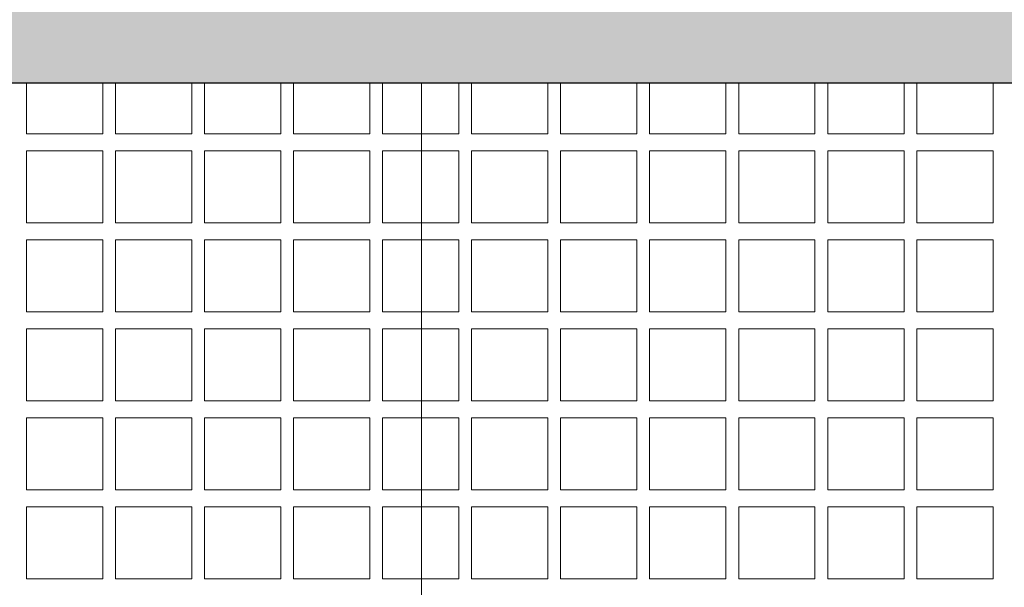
# Model space of a CAD drawing. Header units: metres. Extents: x -167 to 262, y -186 to 508.
# Tile 247 of 256: x 70.81 to 74.13, y 44.05 to 45.96. Entities that reach past the tile are written whole.
import ezdxf

# ---------------------------------------------------------------- set-up
doc = ezdxf.new("R2010")
doc.units = ezdxf.units.M
doc.header["$MEASUREMENT"] = 0
for name, color, linetype in [('60 Auffüllung', 7, 'Continuous'), ('60 Stellplätze', 7, 'Continuous'), ('94 Genehmigungsplanung Bemaßung', 7, 'Continuous')]:
    doc.layers.add(name, color=color, linetype=linetype)
doc.styles.add('ERSTELLTER_STIL_1', font='arial.ttf')
doc.dimstyles.new('ERSTELLTER_STIL__1', dxfattribs={"dimtxt": 0.25, "dimasz": 0.19, "dimexe": 0.18, "dimexo": 0.1, "dimgap": 0, "dimtad": 1, "dimtih": 1, "dimtoh": 1, "dimzin": 0, "dimdsep": 46, "dimtxsty": 'ERSTELLTER_STIL_1', "dimblk": 'ARROWHEAD_6', "dimblk1": 'ARROWHEAD_6', "dimblk2": 'ARROWHEAD_6', "dimcen": 0.09, "dimclrd": 7, "dimclre": 7, "dimclrt": 7, "dimazin": 0, "dimtfac": 1, "dimtdec": 4, "dimtmove": 0, "dimatfit": 3, "dimfxl": 1, "dimtolj": 1, "dimtzin": 0, "dimarcsym": 0})

# ---------------------------------------------------------------- blocks, each defined once
blk = doc.blocks.new('*X50', base_point=(27236.1321, 33357.279))
at = {"layer": '60 Auffüllung', "color": 253, "linetype": 'Continuous', "lineweight": 18, "true_color": 0xb4b4b4}
for p, q in [((70.8321, 45.7487), (70.8321, 45.579)), ((71.0891, 45.579), (71.0891, 45.7487)), ((71.1321, 45.7487), (71.1321, 45.579)), ((71.3891, 45.579), (71.3891, 45.7488)), ((71.4321, 45.7488), (71.4321, 45.579)), ((71.6891, 45.579), (71.6891, 45.7488)), ((71.7321, 45.7488), (71.7321, 45.579)), ((71.9891, 45.579), (71.9891, 45.7488)), ((72.0321, 45.7488), (72.0321, 45.579)), ((72.2891, 45.579), (72.2891, 45.7488)), ((72.3321, 45.7488), (72.3321, 45.579)), ((72.5891, 45.579), (72.5891, 45.7488)), ((72.6321, 45.7488), (72.6321, 45.579)), ((72.8891, 45.579), (72.8891, 45.7488)), ((72.9321, 45.7488), (72.9321, 45.579)), ((73.1891, 45.579), (73.1891, 45.7488)), ((73.2321, 45.7488), (73.2321, 45.579)), ((73.4891, 45.579), (73.4891, 45.7489)), ((73.5321, 45.7489), (73.5321, 45.579)), ((73.7891, 45.579), (73.7891, 45.7489)), ((73.8321, 45.7489), (73.8321, 45.579)), ((74.0891, 45.579), (74.0891, 45.7489)), ((70.8321, 45.579), (71.0891, 45.579)), ((71.1321, 45.579), (71.3891, 45.579)), ((71.4321, 45.579), (71.6891, 45.579)), ((71.7321, 45.579), (71.9891, 45.579)), ((72.0321, 45.579), (72.2891, 45.579)), ((72.3321, 45.579), (72.5891, 45.579)), ((72.6321, 45.579), (72.8891, 45.579)), ((72.9321, 45.579), (73.1891, 45.579)), ((73.2321, 45.579), (73.4891, 45.579)), ((73.5321, 45.579), (73.7891, 45.579)), ((73.8321, 45.579), (74.0891, 45.579)), ((71.0891, 45.5212), (70.8321, 45.5212)), ((70.8321, 45.5212), (70.8321, 45.279)), ((71.0891, 45.279), (71.0891, 45.5212)), ((71.3891, 45.5212), (71.1321, 45.5212)), ((71.1321, 45.5212), (71.1321, 45.279)), ((71.3891, 45.279), (71.3891, 45.5212)), ((71.6891, 45.5212), (71.4321, 45.5212)), ((71.4321, 45.5212), (71.4321, 45.279)), ((71.6891, 45.279), (71.6891, 45.5212)), ((71.9891, 45.5212), (71.7321, 45.5212)), ((71.7321, 45.5212), (71.7321, 45.279)), ((71.9891, 45.279), (71.9891, 45.5212)), ((72.2891, 45.5212), (72.0321, 45.5212)), ((72.0321, 45.5212), (72.0321, 45.279)), ((72.2891, 45.279), (72.2891, 45.5212)), ((72.5891, 45.5212), (72.3321, 45.5212)), ((72.3321, 45.5212), (72.3321, 45.279)), ((72.5891, 45.279), (72.5891, 45.5212)), ((72.8891, 45.5212), (72.6321, 45.5212)), ((72.6321, 45.5212), (72.6321, 45.279)), ((72.8891, 45.279), (72.8891, 45.5212)), ((73.1891, 45.5212), (72.9321, 45.5212)), ((72.9321, 45.5212), (72.9321, 45.279)), ((73.1891, 45.279), (73.1891, 45.5212)), ((73.4891, 45.5212), (73.2321, 45.5212)), ((73.2321, 45.5212), (73.2321, 45.279)), ((73.4891, 45.279), (73.4891, 45.5212)), ((73.7891, 45.5212), (73.5321, 45.5212)), ((73.5321, 45.5212), (73.5321, 45.279)), ((73.7891, 45.279), (73.7891, 45.5212)), ((74.0891, 45.5212), (73.8321, 45.5212)), ((73.8321, 45.5212), (73.8321, 45.279)), ((74.0891, 45.279), (74.0891, 45.5212)), ((70.8321, 45.279), (71.0891, 45.279)), ((71.1321, 45.279), (71.3891, 45.279)), ((71.4321, 45.279), (71.6891, 45.279)), ((71.7321, 45.279), (71.9891, 45.279)), ((72.0321, 45.279), (72.2891, 45.279)), ((72.3321, 45.279), (72.5891, 45.279)), ((72.6321, 45.279), (72.8891, 45.279)), ((72.9321, 45.279), (73.1891, 45.279)), ((73.2321, 45.279), (73.4891, 45.279)), ((73.5321, 45.279), (73.7891, 45.279)), ((73.8321, 45.279), (74.0891, 45.279)), ((71.0891, 45.2212), (70.8321, 45.2212)), ((70.8321, 45.2212), (70.8321, 44.979)), ((71.0891, 44.979), (71.0891, 45.2212)), ((71.3891, 45.2212), (71.1321, 45.2212)), ((71.1321, 45.2212), (71.1321, 44.979)), ((71.3891, 44.979), (71.3891, 45.2212)), ((71.6891, 45.2212), (71.4321, 45.2212)), ((71.4321, 45.2212), (71.4321, 44.979)), ((71.6891, 44.979), (71.6891, 45.2212)), ((71.9891, 45.2212), (71.7321, 45.2212)), ((71.7321, 45.2212), (71.7321, 44.979)), ((71.9891, 44.979), (71.9891, 45.2212)), ((72.2891, 45.2212), (72.0321, 45.2212)), ((72.0321, 45.2212), (72.0321, 44.979)), ((72.2891, 44.979), (72.2891, 45.2212)), ((72.5891, 45.2212), (72.3321, 45.2212)), ((72.3321, 45.2212), (72.3321, 44.979)), ((72.5891, 44.979), (72.5891, 45.2212)), ((72.8891, 45.2212), (72.6321, 45.2212)), ((72.6321, 45.2212), (72.6321, 44.979)), ((72.8891, 44.979), (72.8891, 45.2212)), ((73.1891, 45.2212), (72.9321, 45.2212)), ((72.9321, 45.2212), (72.9321, 44.979)), ((73.1891, 44.979), (73.1891, 45.2212)), ((73.4891, 45.2212), (73.2321, 45.2212)), ((73.2321, 45.2212), (73.2321, 44.979)), ((73.4891, 44.979), (73.4891, 45.2212)), ((73.7891, 45.2212), (73.5321, 45.2212)), ((73.5321, 45.2212), (73.5321, 44.979)), ((73.7891, 44.979), (73.7891, 45.2212)), ((74.0891, 45.2212), (73.8321, 45.2212)), ((73.8321, 45.2212), (73.8321, 44.979)), ((74.0891, 44.979), (74.0891, 45.2212)), ((70.8321, 44.979), (71.0891, 44.979)), ((71.1321, 44.979), (71.3891, 44.979)), ((71.4321, 44.979), (71.6891, 44.979)), ((71.7321, 44.979), (71.9891, 44.979)), ((72.0321, 44.979), (72.2891, 44.979)), ((72.3321, 44.979), (72.5891, 44.979)), ((72.6321, 44.979), (72.8891, 44.979)), ((72.9321, 44.979), (73.1891, 44.979)), ((73.2321, 44.979), (73.4891, 44.979)), ((73.5321, 44.979), (73.7891, 44.979)), ((73.8321, 44.979), (74.0891, 44.979)), ((71.0891, 44.9212), (70.8321, 44.9212)), ((70.8321, 44.9212), (70.8321, 44.679)), ((71.0891, 44.679), (71.0891, 44.9212)), ((71.3891, 44.9212), (71.1321, 44.9212)), ((71.1321, 44.9212), (71.1321, 44.679)), ((71.3891, 44.679), (71.3891, 44.9212)), ((71.6891, 44.9212), (71.4321, 44.9212)), ((71.4321, 44.9212), (71.4321, 44.679)), ((71.6891, 44.679), (71.6891, 44.9212)), ((71.9891, 44.9212), (71.7321, 44.9212)), ((71.7321, 44.9212), (71.7321, 44.679)), ((71.9891, 44.679), (71.9891, 44.9212)), ((72.2891, 44.9212), (72.0321, 44.9212)), ((72.0321, 44.9212), (72.0321, 44.679)), ((72.2891, 44.679), (72.2891, 44.9212)), ((72.5891, 44.9212), (72.3321, 44.9212)), ((72.3321, 44.9212), (72.3321, 44.679)), ((72.5891, 44.679), (72.5891, 44.9212)), ((72.8891, 44.9212), (72.6321, 44.9212)), ((72.6321, 44.9212), (72.6321, 44.679)), ((72.8891, 44.679), (72.8891, 44.9212)), ((73.1891, 44.9212), (72.9321, 44.9212)), ((72.9321, 44.9212), (72.9321, 44.679)), ((73.1891, 44.679), (73.1891, 44.9212)), ((73.4891, 44.9212), (73.2321, 44.9212)), ((73.2321, 44.9212), (73.2321, 44.679)), ((73.4891, 44.679), (73.4891, 44.9212)), ((73.7891, 44.9212), (73.5321, 44.9212)), ((73.5321, 44.9212), (73.5321, 44.679)), ((73.7891, 44.679), (73.7891, 44.9212)), ((74.0891, 44.9212), (73.8321, 44.9212)), ((73.8321, 44.9212), (73.8321, 44.679)), ((74.0891, 44.679), (74.0891, 44.9212)), ((70.8321, 44.679), (71.0891, 44.679)), ((71.1321, 44.679), (71.3891, 44.679)), ((71.4321, 44.679), (71.6891, 44.679)), ((71.7321, 44.679), (71.9891, 44.679)), ((72.0321, 44.679), (72.2891, 44.679)), ((72.3321, 44.679), (72.5891, 44.679)), ((72.6321, 44.679), (72.8891, 44.679)), ((72.9321, 44.679), (73.1891, 44.679)), ((73.2321, 44.679), (73.4891, 44.679)), ((73.5321, 44.679), (73.7891, 44.679)), ((73.8321, 44.679), (74.0891, 44.679)), ((71.0891, 44.6212), (70.8321, 44.6212)), ((70.8321, 44.6212), (70.8321, 44.379)), ((71.0891, 44.379), (71.0891, 44.6212)), ((71.3891, 44.6212), (71.1321, 44.6212)), ((71.1321, 44.6212), (71.1321, 44.379)), ((71.3891, 44.379), (71.3891, 44.6212)), ((71.6891, 44.6212), (71.4321, 44.6212)), ((71.4321, 44.6212), (71.4321, 44.379)), ((71.6891, 44.379), (71.6891, 44.6212)), ((71.9891, 44.6212), (71.7321, 44.6212)), ((71.7321, 44.6212), (71.7321, 44.379)), ((71.9891, 44.379), (71.9891, 44.6212)), ((72.2891, 44.6212), (72.0321, 44.6212)), ((72.0321, 44.6212), (72.0321, 44.379)), ((72.2891, 44.379), (72.2891, 44.6212)), ((72.5891, 44.6212), (72.3321, 44.6212)), ((72.3321, 44.6212), (72.3321, 44.379)), ((72.5891, 44.379), (72.5891, 44.6212)), ((72.8891, 44.6212), (72.6321, 44.6212)), ((72.6321, 44.6212), (72.6321, 44.379)), ((72.8891, 44.379), (72.8891, 44.6212)), ((73.1891, 44.6212), (72.9321, 44.6212)), ((72.9321, 44.6212), (72.9321, 44.379)), ((73.1891, 44.379), (73.1891, 44.6212)), ((73.4891, 44.6212), (73.2321, 44.6212)), ((73.2321, 44.6212), (73.2321, 44.379)), ((73.4891, 44.379), (73.4891, 44.6212)), ((73.7891, 44.6212), (73.5321, 44.6212)), ((73.5321, 44.6212), (73.5321, 44.379)), ((73.7891, 44.379), (73.7891, 44.6212)), ((74.0891, 44.6212), (73.8321, 44.6212)), ((73.8321, 44.6212), (73.8321, 44.379)), ((74.0891, 44.379), (74.0891, 44.6212)), ((70.8321, 44.379), (71.0891, 44.379)), ((71.1321, 44.379), (71.3891, 44.379)), ((71.4321, 44.379), (71.6891, 44.379)), ((71.7321, 44.379), (71.9891, 44.379)), ((72.0321, 44.379), (72.2891, 44.379)), ((72.3321, 44.379), (72.5891, 44.379)), ((72.6321, 44.379), (72.8891, 44.379)), ((72.9321, 44.379), (73.1891, 44.379)), ((73.2321, 44.379), (73.4891, 44.379)), ((73.5321, 44.379), (73.7891, 44.379)), ((73.8321, 44.379), (74.0891, 44.379)), ((71.0891, 44.3212), (70.8321, 44.3212)), ((70.8321, 44.3212), (70.8321, 44.079)), ((71.0891, 44.079), (71.0891, 44.3212)), ((71.3891, 44.3212), (71.1321, 44.3212)), ((71.1321, 44.3212), (71.1321, 44.079)), ((71.3891, 44.079), (71.3891, 44.3212)), ((71.6891, 44.3212), (71.4321, 44.3212)), ((71.4321, 44.3212), (71.4321, 44.079)), ((71.6891, 44.079), (71.6891, 44.3212)), ((71.9891, 44.3212), (71.7321, 44.3212)), ((71.7321, 44.3212), (71.7321, 44.079)), ((71.9891, 44.079), (71.9891, 44.3212)), ((72.2891, 44.3212), (72.0321, 44.3212)), ((72.0321, 44.3212), (72.0321, 44.079)), ((72.2891, 44.079), (72.2891, 44.3212)), ((72.5891, 44.3212), (72.3321, 44.3212)), ((72.3321, 44.3212), (72.3321, 44.079)), ((72.5891, 44.079), (72.5891, 44.3212)), ((72.8891, 44.3212), (72.6321, 44.3212)), ((72.6321, 44.3212), (72.6321, 44.079)), ((72.8891, 44.079), (72.8891, 44.3212)), ((73.1891, 44.3212), (72.9321, 44.3212)), ((72.9321, 44.3212), (72.9321, 44.079)), ((73.1891, 44.079), (73.1891, 44.3212)), ((73.4891, 44.3212), (73.2321, 44.3212)), ((73.2321, 44.3212), (73.2321, 44.079)), ((73.4891, 44.079), (73.4891, 44.3212)), ((73.7891, 44.3212), (73.5321, 44.3212)), ((73.5321, 44.3212), (73.5321, 44.079)), ((73.7891, 44.079), (73.7891, 44.3212)), ((74.0891, 44.3212), (73.8321, 44.3212)), ((73.8321, 44.3212), (73.8321, 44.079)), ((74.0891, 44.079), (74.0891, 44.3212)), ((70.8321, 44.079), (71.0891, 44.079)), ((71.1321, 44.079), (71.3891, 44.079)), ((71.4321, 44.079), (71.6891, 44.079)), ((71.7321, 44.079), (71.9891, 44.079)), ((72.0321, 44.079), (72.2891, 44.079)), ((72.3321, 44.079), (72.5891, 44.079)), ((72.6321, 44.079), (72.8891, 44.079)), ((72.9321, 44.079), (73.1891, 44.079)), ((73.2321, 44.079), (73.4891, 44.079)), ((73.5321, 44.079), (73.7891, 44.079)), ((73.8321, 44.079), (74.0891, 44.079))]:
    blk.add_line(p, q, dxfattribs=at)
blk = doc.blocks.new('*D454', base_point=(27236.1321, 33357.279))
at = {"layer": '94 Genehmigungsplanung Bemaßung', "color": 7, "linetype": 'Continuous', "lineweight": 13}
for p, q in [((66.6638, 46.9539), (66.6638, 47.3289)), ((72.1629, 46.9539), (72.1629, 47.3289)), ((66.7638, 47.2414), (66.5638, 47.0414)), ((72.2629, 47.2414), (72.0629, 47.0414)), ((66.6638, 47.1414), (72.1629, 47.1414))]:
    blk.add_line(p, q, dxfattribs=at)
at = {"layer": '94 Genehmigungsplanung Bemaßung', "color": 7, "lineweight": 13, "insert": (69.0797, 47.1914), "char_height": 0.25, "attachment_point": 7, "style": 'ERSTELLTER_STIL_1'}
blk.add_mtext('\\A1;{\\pql;\\fArial|b0|i0|c0|p0;\\W1.000000;5,50}', dxfattribs=at)
blk = doc.blocks.new('ARROWHEAD_6')
at = {"color": 0, "linetype": 'Continuous', "lineweight": 0}
for p, q in [((-0.5, -0.5), (0.5, 0.5)), ((0, 0), (-1, 0))]:
    blk.add_line(p, q, dxfattribs=at)
blk = doc.blocks.new('*D455', base_point=(27236.1321, 33357.279))
at = {"layer": '94 Genehmigungsplanung Bemaßung', "color": 7, "linetype": 'Continuous', "lineweight": 13}
for p, q in [((72.1629, 46.9539), (72.1629, 47.3289)), ((77.6624, 46.9539), (77.6624, 47.3289)), ((72.2629, 47.2414), (72.0629, 47.0414)), ((77.7624, 47.2414), (77.5624, 47.0414)), ((72.1629, 47.1414), (77.6624, 47.1414))]:
    blk.add_line(p, q, dxfattribs=at)
at = {"layer": '94 Genehmigungsplanung Bemaßung', "color": 7, "lineweight": 13, "insert": (74.579, 47.1914), "char_height": 0.25, "attachment_point": 7, "style": 'ERSTELLTER_STIL_1'}
blk.add_mtext('\\A1;{\\pql;\\fArial|b0|i0|c0|p0;\\W1.000000;5,50}', dxfattribs=at)

msp = doc.modelspace()

# ---------------------------------------------------------------- hatches: boundary and pattern name
at = {"layer": '60 Auffüllung', "linetype": 'Continuous', "lineweight": 18, "true_color": 0xefefef}
h = msp.add_hatch(dxfattribs=at)
h.set_pattern_fill('Erde_1_0001', style=0, pattern_type=2)
h.set_pattern_definition([(0, (27236.1321, 33357.27905), (0, 0.779422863), [0.04875, -0.40125]), (0, (27236.3571, 33357.66876), (0, 0.779422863), [0.04875, -0.40125]), (60, (27236.1321, 33357.27905), (-0.675, 0.389711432), [0.04875, -0.40125]), (60, (27236.5821, 33357.27905), (-0.675, 0.389711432), [0.04875, -0.40125]), (120, (27236.18084, 33357.27905), (0.675, 0.389711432), [0.04875, -0.40125]), (120, (27236.63084, 33357.27905), (0.675, 0.389711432), [0.04875, -0.40125]), (0, (27236.1321, 33357.35405), (0, 0.15), [0, -0.15, 0, -0.225]), (45, (27236.2071, 33357.35405), (-0.1060660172, 0.1060660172), [0, -0.1125, 0, -0.1875])])
h.paths.add_polyline_path([(2.3366, 24.8593), (2.3419, 13.496, 0.033836), (8.8613, 14.0911, 0.026308), (13.8582, 15.1616, -0.024635), (17.3411, 16.2775), (17.3411, 24.6258), (15.3411, 24.6258), (15.3411, 30.4887), (17.3411, 30.4887), (17.3411, 43.9997), (58.1625, 43.9997), (58.1625, 45.7494), (101.6632, 45.7486), (101.6702, 49.0078), (2.342, 49.0078)])
h.paths.add_polyline_path([(9.5982, 27.1903), (4.651, 27.1903), (4.651, 42.9257), (4.651, 43.8257), (9.5982, 43.8257), (9.5982, 42.9257)], flags=0)
h.paths.add_polyline_path([(14.4618, 25.704, -0.414214), (13.8618, 26.304, -0.414214), (14.4618, 26.904, -0.414214), (15.0618, 26.304, -0.414214)], flags=0)

# ---------------------------------------------------------------- linework, layer by layer
at = {"layer": '60 Auffüllung', "color": 8, "linetype": 'Continuous', "lineweight": 18, "flags": 128}
msp.add_lwpolyline([(2.3366, 24.8593), (2.3419, 13.496, 0.033836), (8.8613, 14.0911, 0.026308), (13.8582, 15.1616, -0.024635), (17.3411, 16.2775), (17.3411, 24.6258), (15.3411, 24.6258), (15.3411, 30.4887), (17.3411, 30.4887), (17.3411, 43.9997), (58.1625, 43.9997), (58.1625, 45.7494), (101.6632, 45.7486), (101.6702, 49.0078), (2.342, 49.0078)], format="xyb", close=True, dxfattribs=at)
msp.add_lwpolyline([(66.6636, 37.4991), (77.6629, 37.4991), (77.6627, 45.7491), (66.6638, 45.7485)], close=True, dxfattribs=at)
at = {"layer": '60 Stellplätze', "color": 7, "linetype": 'Continuous', "lineweight": 13}
for p, q in [((66.6638, 45.7501), (77.6627, 45.7501)), ((72.1629, 37.4996), (72.1629, 45.7491))]:
    msp.add_line(p, q, dxfattribs=at)

# ---------------------------------------------------------------- block references
at = {"layer": '60 Auffüllung', "color": 8, "lineweight": 18}
msp.add_blockref('*X50', (27236.1321, 33357.279), dxfattribs=at)

# ---------------------------------------------------------------- dimensions: what is measured, and where the dimension line sits
at = {"layer": '94 Genehmigungsplanung Bemaßung', "color": 7, "linetype": 'Continuous', "lineweight": 13}
for base, p1, p2, picture, middle in [((72.1629, 47.1414), (66.6638, 45.7501), (72.1629, 45.7491), '*D454', (69.4034, 47.3164)), ((77.6624, 47.1414), (72.1629, 45.7491), (77.6624, 42.9991), '*D455', (74.9027, 47.3164))]:
    dim = msp.add_linear_dim(base=base, p1=p1, p2=p2, dimstyle='ERSTELLTER_STIL__1', dxfattribs=at)
    dim.commit()
    dim.dimension.update_dxf_attribs({"geometry": picture, "text_midpoint": middle, "dimtype": 160})

doc.saveas('drawing.dxf')
